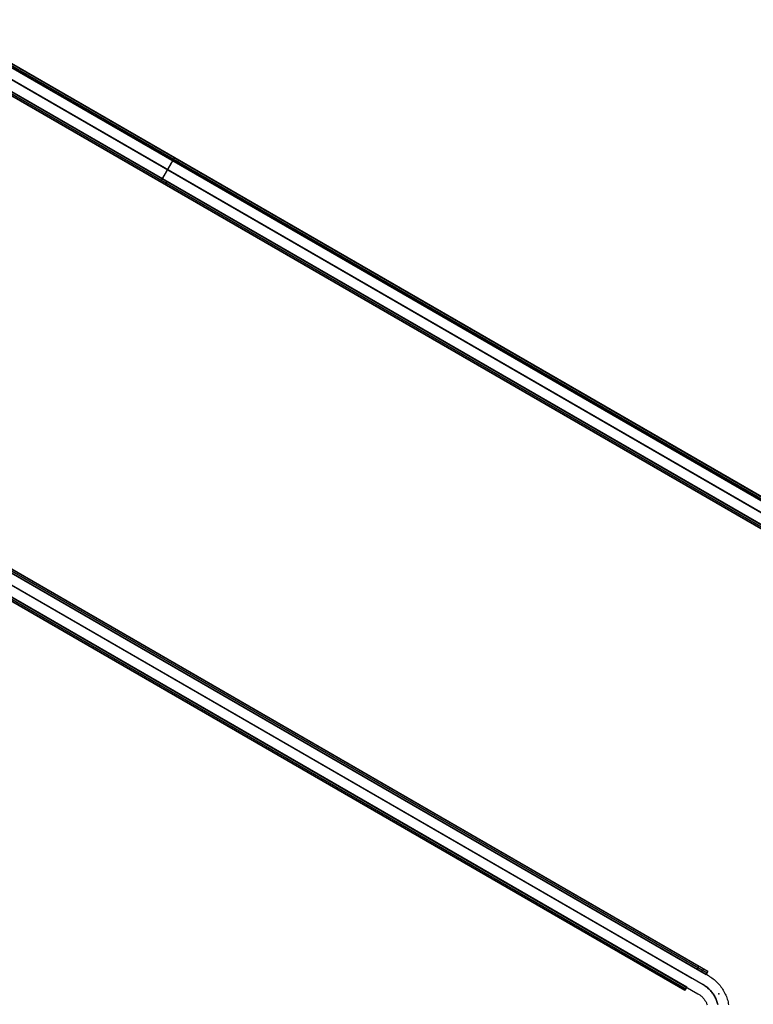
# Model space of a CAD drawing. Header units: millimetres. Extents: x -356 to 356, y -410 to 410.
# Tile 124 of 126: x 121 to 227, y 126 to 268. Entities that reach past the tile are written whole.
import ezdxf

# ---------------------------------------------------------------- set-up
doc = ezdxf.new("R2010")
doc.units = ezdxf.units.MM
doc.header["$MEASUREMENT"] = 0
doc.layers.add('1', color=7, linetype='Continuous')

msp = doc.modelspace()

# ---------------------------------------------------------------- linework, layer by layer
at = {"layer": '1', "color": 252}
for points in [[(282.2500000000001, 165.5551896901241), (2.250000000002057, 327.2132650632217)], [(282.2500000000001, 165.5551896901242), (2.25000000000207, 327.2132650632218)], [(283.0000000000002, 166.8542277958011), (3.000000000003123, 328.5123031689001)], [(3.779422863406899, 328.062303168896), (283.50562828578, 166.562303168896)], [(283.50562828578, 166.562303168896), (3.779422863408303, 328.0623031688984)], [(3.904422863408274, 328.2788095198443), (283.6306282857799, 166.7788095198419)], [(283.75562828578, 166.995315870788), (4.029422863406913, 328.495315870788)], [(283.75562828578, 166.995315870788), (4.029422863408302, 328.4953158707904)], [(5.078460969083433, 327.3123031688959), (282.2065901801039, 167.3123031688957)], [(5.328460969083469, 327.745315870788), (282.4565901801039, 167.7453158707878)], [(281.5, 164.2561515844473), (1.50000000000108, 325.9142269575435)], [(4.328460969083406, 326.0132650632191), (281.456590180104, 166.0132650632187)], [(4.328460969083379, 326.0132650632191), (281.4565901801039, 166.0132650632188)], [(3.453460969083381, 324.4977206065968), (280.5815901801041, 164.4977206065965)], [(3.57846096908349, 324.714226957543), (280.7065901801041, 164.7142269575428)], [(3.578460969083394, 324.7142269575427), (280.7065901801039, 164.7142269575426)], [(3.578460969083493, 324.714226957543), (280.7065901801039, 164.7142269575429)], [(280.456590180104, 164.2812142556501), (3.328460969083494, 324.281214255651)], [(3.32846096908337, 324.2812142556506), (280.4565901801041, 164.2812142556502)], [(3.328460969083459, 324.281214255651), (280.4565901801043, 164.2812142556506)], [(2.529611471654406, 256.3535343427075), (219.901987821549, 130.8535343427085)], [(220.026987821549, 131.070040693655), (2.65461147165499, 256.570040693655)], [(220.026987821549, 131.070040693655), (2.654611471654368, 256.5700406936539)], [(2.404611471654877, 256.137027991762), (219.7769878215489, 130.6370279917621)], [(219.776987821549, 130.637027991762), (2.404611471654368, 256.1370279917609)], [(3.087624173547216, 255.7426904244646), (220.0876241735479, 130.4576820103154)], [(3.703649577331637, 255.3870279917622), (218.4779497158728, 131.3870279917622)], [(3.953649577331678, 255.8200406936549), (218.7279497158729, 131.8200406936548)], [(2.337624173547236, 254.443652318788), (219.3376241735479, 129.1586439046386)], [(2.337624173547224, 254.4436523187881), (219.3376241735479, 129.1586439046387)], [(2.953649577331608, 254.0879898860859), (217.7279497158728, 130.0879898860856)], [(2.953649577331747, 254.0879898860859), (217.727949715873, 130.0879898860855)], [(1.587624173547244, 253.1446142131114), (218.587624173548, 127.8596057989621)], [(216.7279497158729, 128.3559390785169), (1.95364957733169, 252.355939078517)], [(216.7279497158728, 128.3559390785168), (1.953649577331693, 252.355939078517)], [(1.953649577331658, 252.355939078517), (216.7279497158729, 128.3559390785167)], [(2.078649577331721, 252.5724454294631), (216.8529497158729, 128.5724454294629)], [(2.20364957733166, 252.788951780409), (216.9779497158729, 128.788951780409)], [(216.9779497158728, 128.7889517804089), (2.203649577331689, 252.7889517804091)], [(2.203649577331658, 252.788951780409), (216.9779497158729, 128.7889517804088)], [(143.6425255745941, 247.3123031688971), (143.8925255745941, 247.7453158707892)], [(142.142525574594, 244.714226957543), (141.8925255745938, 244.2812142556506)], [(218.7279497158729, 131.8200406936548), (218.4779497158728, 131.3870279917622)], [(219.377468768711, 131.445040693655), (219.1274687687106, 131.0120279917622)], [(219.7769878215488, 130.6370279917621), (220.026987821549, 131.070040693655)], [(220.026987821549, 131.070040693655), (219.7769878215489, 130.6370279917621)], [(220.026987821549, 131.070040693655), (219.7769878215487, 130.6370279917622)], [(220.0876241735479, 130.4576820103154), (220.2614082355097, 130.3533951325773), (220.4315709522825, 130.2432983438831), (220.5979181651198, 130.1275172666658), (220.7602600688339, 130.0061840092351), (220.9184114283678, 129.8794370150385), (221.0721917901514, 129.7474209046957), (221.2214256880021, 129.6102863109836), (221.3659428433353, 129.4681897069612), (221.5055783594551, 129.3212932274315), (221.6401729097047, 129.1697644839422), (221.7695729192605, 129.0137763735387), (221.8936307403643, 128.8535068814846), (222.0122048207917, 128.6891388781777), (222.1251598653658, 128.5208599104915), (222.2323669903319, 128.3488619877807), (222.3337038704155, 128.1733413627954), (222.4290548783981, 127.9944983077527), (222.51831121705, 127.8125368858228), (222.6013710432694, 127.6276647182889), (222.6781395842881, 127.4400927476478), (222.7485292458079, 127.2500349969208), (222.8124597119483, 127.0577083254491), (222.8698580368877, 126.8633321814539), (222.920658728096, 126.6671283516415), (222.964803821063, 126.4693207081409), (223.0022429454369, 126.2701349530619)], [(219.337624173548, 129.158643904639), (219.4679622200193, 129.0804287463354), (219.595584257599, 128.9978561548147), (219.7203446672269, 128.9110203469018), (219.8421010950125, 128.8200204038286), (219.9607146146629, 128.7249601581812), (220.0760498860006, 128.6259480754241), (220.1879753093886, 128.5230971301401), (220.2963631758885, 128.4165246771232), (220.4010898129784, 128.3063523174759), (220.5020357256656, 128.192705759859), (220.5990857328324, 128.0757146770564), (220.6921290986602, 127.9555125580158), (220.7810596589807, 127.8322365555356), (220.8657759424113, 127.7060273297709), (220.9461812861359, 127.5770288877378), (221.0221839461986, 127.4453884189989), (221.0936972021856, 127.3112561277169), (221.1606394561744, 127.1747850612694), (221.222934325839, 127.0361309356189), (221.280510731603, 126.8954519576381), (221.3333029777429, 126.7529086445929), (221.3812508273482, 126.6086636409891), (221.4242995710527, 126.4628815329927), (221.462400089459, 126.3157286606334)], [(219.337624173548, 129.158643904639), (219.4679622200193, 129.0804287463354), (219.595584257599, 128.9978561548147), (219.7203446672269, 128.9110203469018), (219.8421010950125, 128.8200204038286), (219.9607146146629, 128.7249601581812), (220.0760498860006, 128.6259480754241), (220.1879753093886, 128.5230971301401), (220.2963631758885, 128.4165246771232), (220.4010898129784, 128.3063523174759), (220.5020357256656, 128.192705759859), (220.5990857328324, 128.0757146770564), (220.6921290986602, 127.9555125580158), (220.7810596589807, 127.8322365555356), (220.8657759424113, 127.7060273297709), (220.9461812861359, 127.5770288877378), (221.0221839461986, 127.4453884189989), (221.0936972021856, 127.3112561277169), (221.1606394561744, 127.1747850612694), (221.222934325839, 127.0361309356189), (221.280510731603, 126.8954519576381), (221.3333029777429, 126.7529086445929), (221.3812508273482, 126.6086636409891), (221.4242995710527, 126.4628815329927), (221.462400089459, 126.3157286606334)], [(216.9779497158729, 128.788951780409), (216.7279497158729, 128.3559390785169)], [(216.727949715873, 128.3559390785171), (216.9779497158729, 128.7889517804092)], [(218.587624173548, 127.8596057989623), (218.6745162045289, 127.8074623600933), (218.7595975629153, 127.7524139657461), (218.8427711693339, 127.6945234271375), (218.923942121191, 127.6338567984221), (219.003017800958, 127.5704833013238), (219.0799079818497, 127.5044752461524), (219.154524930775, 127.4359079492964), (219.2267835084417, 127.3648596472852), (219.2966012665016, 127.2914114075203), (219.3638985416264, 127.2156470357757), (219.4285985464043, 127.1376529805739), (219.4906274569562, 127.0575182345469), (219.5499144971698, 126.9753342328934), (219.6063920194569, 126.8911947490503), (219.6599955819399, 126.8051957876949), (219.7106640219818, 126.7174354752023), (219.758339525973, 126.6280139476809), (219.802967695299, 126.5370332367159), (219.8444976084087, 126.444597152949), (219.882881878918, 126.3508111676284), (219.9180767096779, 126.2557822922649)]]:
    msp.add_lwpolyline(points, dxfattribs=at)
at = {"layer": '1', "color": 252, "extrusion": (0.8660254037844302, -0.5000000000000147, 0)}
msp.add_lwpolyline([(282.9999999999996, -405.6), (283.0009036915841, -405.5479398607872), (283.0036136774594, -405.4959424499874), (283.0081266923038, -405.4440704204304), (283.0144372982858, -405.392386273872), (283.0225378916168, -405.340952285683), (283.0324187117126, -405.2898304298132), (283.0440678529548, -405.2390823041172), (283.0574712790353, -405.1887690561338), (283.0726128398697, -405.138951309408), (283.0894742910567, -405.0896890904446), (283.1080353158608, -405.0410417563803), (283.1282735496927, -404.9930679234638), (283.150164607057, -404.9458253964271), (283.1736821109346, -404.8993710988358), (283.1987977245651, -404.8537610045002), (283.2254811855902, -404.8090500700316), (283.2537003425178, -404.7652921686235), (283.2834211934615, -404.7225400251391), (283.314607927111, -404.6808451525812), (283.3472229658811, -404.640257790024), (283.3812270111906, -404.6008268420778), (283.4165790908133, -404.562599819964), (283.4532366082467, -404.5256227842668), (283.4911553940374, -404.4899402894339), (283.5302897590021, -404.4555953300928), (283.5705925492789, -404.4226292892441), (283.6120152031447, -404.3910818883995), (283.654507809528, -404.3609911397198), (283.6980191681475, -404.3323933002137), (283.7424968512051, -404.3053228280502), (283.7878872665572, -404.2798123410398), (283.8341357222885, -404.2558925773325), (283.8811864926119, -404.2335923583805), (283.9289828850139, -404.2129385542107), (283.9774673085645, -404.1939560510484), (284.0265813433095, -404.1766677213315), (284.0762658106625, -404.1610943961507), (284.1264608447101, -404.1472548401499), (284.1771059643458, -404.1351657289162), (284.2281401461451, -404.1248416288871), (284.2795018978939, -404.1162949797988), (284.3311293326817, -404.1095360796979), (284.3829602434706, -404.1045730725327), (284.4349321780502, -404.10141193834), (284.4869825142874, -404.1000564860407), (284.5390485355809, -404.1005083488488), (284.5910675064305, -404.1027669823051), (284.6429767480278, -404.1068296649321), (284.6947137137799, -404.1126915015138), (284.7462160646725, -404.1203454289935), (284.7974217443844, -404.1297822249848), (284.8482690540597, -404.1409905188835), (284.8986967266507, -404.1539568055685), (284.9486440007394, -404.1686654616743), (284.9980506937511, -404.1850987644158), (285.0468572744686, -404.2032369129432), (285.0950049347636, -404.2230580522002), (285.1424356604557, -404.2445382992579), (285.1890923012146, -404.2676517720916), (285.2349186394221, -404.2923706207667), (285.27985945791, -404.318665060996), (285.3238606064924, -404.346503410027), (285.3668690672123, -404.3758521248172), (285.4088330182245, -404.4066758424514), (285.4497018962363, -404.4389374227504), (285.489426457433, -404.4725979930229), (285.5279588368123, -404.5076169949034), (285.5652526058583, -404.5439522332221), (285.601262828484, -404.581559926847), (285.6359461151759, -404.6203947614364), (285.6692606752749, -404.6604099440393), (285.7011663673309, -404.7015572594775), (285.73162474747, -404.7437871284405), (285.7605991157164, -404.7870486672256), (285.7880545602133, -404.8312897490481), (285.8139579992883, -404.87645706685), (285.8382782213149, -404.9224961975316), (285.8609859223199, -404.9693516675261), (285.8820537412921, -405.0169670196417), (285.9014562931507, -405.0652848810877), (285.9191701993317, -405.1142470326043), (285.9351741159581, -405.1637944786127), (285.9494487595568, -405.2138675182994), (285.961976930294, -405.2644058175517), (285.9727435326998, -405.3153484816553), (285.9817355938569, -405.3666341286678), (285.9889422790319, -405.4182009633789), (285.9943549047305, -405.4699868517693), (285.9979669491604, -405.521929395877), (285.9997740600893, -405.5739660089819), (285.9997740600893, -405.6260339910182), (285.9979669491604, -405.6780706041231), (285.9943549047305, -405.7300131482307), (285.9889422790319, -405.7817990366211), (285.9817355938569, -405.8333658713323), (285.9727435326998, -405.8846515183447), (285.961976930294, -405.9355941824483), (285.9494487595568, -405.9861324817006), (285.9351741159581, -406.0362055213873), (285.9191701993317, -406.0857529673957), (285.9014562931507, -406.1347151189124), (285.8820537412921, -406.1830329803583), (285.8609859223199, -406.2306483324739), (285.8382782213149, -406.2775038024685), (285.8139579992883, -406.32354293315), (285.7880545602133, -406.3687102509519), (285.7605991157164, -406.4129513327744), (285.73162474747, -406.4562128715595), (285.7011663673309, -406.4984427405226), (285.6692606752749, -406.5395900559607), (285.6359461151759, -406.5796052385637), (285.601262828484, -406.6184400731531), (285.5652526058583, -406.6560477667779), (285.5279588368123, -406.6923830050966), (285.489426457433, -406.7274020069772), (285.4497018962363, -406.7610625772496), (285.4088330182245, -406.7933241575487), (285.3668690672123, -406.8241478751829), (285.3238606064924, -406.8534965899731), (285.27985945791, -406.881334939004), (285.2349186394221, -406.9076293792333), (285.1890923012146, -406.9323482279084), (285.1424356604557, -406.9554617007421), (285.0950049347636, -406.9769419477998), (285.0468572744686, -406.9967630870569), (284.9980506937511, -407.0149012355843), (284.9486440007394, -407.0313345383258), (284.8986967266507, -407.0460431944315), (284.8482690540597, -407.0590094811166), (284.7974217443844, -407.0702177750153), (284.7462160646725, -407.0796545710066), (284.6947137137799, -407.0873084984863), (284.6429767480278, -407.0931703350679), (284.5910675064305, -407.0972330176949), (284.5390485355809, -407.0994916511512), (284.4869825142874, -407.0999435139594), (284.4349321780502, -407.09858806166), (284.3829602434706, -407.0954269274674), (284.3311293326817, -407.0904639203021), (284.2795018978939, -407.0837050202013), (284.2281401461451, -407.075158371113), (284.1771059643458, -407.0648342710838), (284.1264608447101, -407.0527451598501), (284.0762658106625, -407.0389056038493), (284.0265813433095, -407.0233322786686), (283.9774673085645, -407.0060439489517), (283.9289828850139, -406.9870614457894), (283.8811864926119, -406.9664076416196), (283.8341357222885, -406.9441074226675), (283.7878872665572, -406.9201876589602), (283.7424968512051, -406.8946771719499), (283.6980191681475, -406.8676066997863), (283.654507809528, -406.8390088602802), (283.6120152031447, -406.8089181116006), (283.5705925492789, -406.777370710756), (283.5302897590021, -406.7444046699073), (283.4911553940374, -406.7100597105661), (283.4532366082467, -406.6743772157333), (283.4165790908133, -406.637400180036), (283.3812270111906, -406.5991731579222), (283.3472229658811, -406.5597422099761), (283.314607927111, -406.5191548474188), (283.2834211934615, -406.4774599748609), (283.2537003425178, -406.4347078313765), (283.2254811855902, -406.3909499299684), (283.1987977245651, -406.3462389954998), (283.1736821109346, -406.3006289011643), (283.150164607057, -406.2541746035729), (283.1282735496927, -406.2069320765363), (283.1080353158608, -406.1589582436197), (283.0894742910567, -406.1103109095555), (283.0726128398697, -406.061048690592), (283.0574712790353, -406.0112309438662), (283.0440678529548, -405.9609176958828), (283.0324187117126, -405.9101695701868), (283.0225378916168, -405.8590477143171), (283.0144372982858, -405.8076137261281), (283.0081266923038, -405.7559295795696), (283.0036136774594, -405.7040575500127), (283.0009036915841, -405.6520601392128), (282.9999999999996, -405.6)], dxfattribs=at)
at = {"layer": '1', "color": 252, "extrusion": (0.866025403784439, -0.4999999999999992, 0)}
msp.add_lwpolyline([(286.499999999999, -405.6), (286.4988082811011, -405.5309677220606), (286.4952345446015, -405.4620177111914), (286.4892830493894, -405.3932321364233), (286.4809608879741, -405.3246929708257), (286.4702779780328, -405.2564818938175), (286.4572470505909, -405.1886801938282), (286.4418836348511, -405.1213686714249), (286.4242060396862, -405.0546275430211), (286.4042353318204, -404.9885363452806), (286.3819953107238, -404.9231738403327), (286.3575124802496, -404.8586179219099), (286.3308160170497, -404.7949455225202), (286.3019377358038, -404.732232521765), (286.2709120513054, -404.6705536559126), (286.237775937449, -404.6099824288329), (286.2025688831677, -404.5505910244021), (286.1653328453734, -404.492450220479), (286.126112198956, -404.4356293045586), (286.0849536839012, -404.3801959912), (286.0419063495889, -404.3262163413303), (285.9970214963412, -404.2737546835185), (285.9503526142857, -404.2228735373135), (285.9019553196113, -404.1736335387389), (285.8518872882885, -404.1260933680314), (285.8002081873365, -404.080309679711), (285.7469796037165, -404.036337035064), (285.6922649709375, -403.9942278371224), (285.6361294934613, -403.9540322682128), (285.5786400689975, -403.9157982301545), (285.5198652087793, -403.8795712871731), (285.4598749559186, -403.8453946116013), (285.3987408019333, -403.813308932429), (285.3365356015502, -403.7833524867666), (285.2733334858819, -403.7555609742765), (285.2092097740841, -403.7299675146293), (285.144240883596, -403.7066026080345), (285.0785042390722, -403.6854940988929), (285.0120781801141, -403.6666671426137), (284.9450418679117, -403.6501441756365), (284.8774751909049, -403.6359448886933), (284.8094586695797, -403.6240862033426), (284.7410733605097, -403.6145822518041), (284.6724007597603, -403.6074443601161), (284.6035227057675, -403.6026810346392), (284.5345212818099, -403.6002979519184), (284.4654787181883, -403.6002979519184), (284.3964772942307, -403.6026810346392), (284.3275992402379, -403.6074443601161), (284.2589266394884, -403.6145822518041), (284.1905413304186, -403.6240862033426), (284.1225248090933, -403.6359448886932), (284.0549581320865, -403.6501441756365), (283.987921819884, -403.6666671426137), (283.921495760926, -403.6854940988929), (283.8557591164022, -403.7066026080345), (283.7907902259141, -403.7299675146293), (283.7266665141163, -403.7555609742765), (283.663464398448, -403.7833524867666), (283.6012591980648, -403.813308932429), (283.5401250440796, -403.8453946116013), (283.4801347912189, -403.8795712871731), (283.4213599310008, -403.9157982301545), (283.3638705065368, -403.9540322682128), (283.3077350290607, -403.9942278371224), (283.2530203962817, -404.036337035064), (283.1997918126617, -404.080309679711), (283.1481127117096, -404.1260933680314), (283.0980446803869, -404.1736335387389), (283.0496473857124, -404.2228735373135), (283.0029785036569, -404.2737546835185), (282.9580936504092, -404.3262163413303), (282.915046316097, -404.3801959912), (282.8738878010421, -404.4356293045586), (282.8346671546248, -404.492450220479), (282.7974311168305, -404.5505910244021), (282.7622240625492, -404.6099824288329), (282.7290879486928, -404.6705536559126), (282.6980622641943, -404.732232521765), (282.6691839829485, -404.7949455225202), (282.6424875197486, -404.8586179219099), (282.6180046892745, -404.9231738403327), (282.5957646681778, -404.9885363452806), (282.575793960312, -405.0546275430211), (282.5581163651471, -405.1213686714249), (282.5427529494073, -405.1886801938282), (282.5297220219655, -405.2564818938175), (282.5190391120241, -405.3246929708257), (282.5107169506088, -405.3932321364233), (282.5047654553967, -405.4620177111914), (282.5011917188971, -405.5309677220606), (282.4999999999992, -405.6)], dxfattribs=at)
at = {"layer": '1', "color": 252, "extrusion": (0.8660254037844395, -0.4999999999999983, 0)}
msp.add_lwpolyline([(285.9999999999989, -405.6000000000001), (285.9991062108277, -405.5482257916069), (285.9964259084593, -405.4965132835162), (285.9919622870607, -405.4449241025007), (285.9857206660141, -405.3935197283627), (285.977708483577, -405.3423614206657), (285.9679352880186, -405.2915101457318), (285.9564127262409, -405.2410265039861), (285.9431545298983, -405.1909706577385), (285.928176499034, -405.1414022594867), (285.9114964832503, -405.0923803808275), (285.8931343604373, -405.0439634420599), (285.8731120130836, -404.9962091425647), (285.8514533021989, -404.9491743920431), (285.8281840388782, -404.9029152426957), (285.8033319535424, -404.8574868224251), (285.7769266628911, -404.812943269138), (285.7489996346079, -404.7693376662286), (285.7195841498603, -404.7267219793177), (285.6887152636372, -404.6851469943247), (285.6564297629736, -404.6446622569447), (285.6227661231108, -404.6053160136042), (285.5877644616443, -404.5671551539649), (285.5514664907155, -404.5302251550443), (285.5139154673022, -404.4945700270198), (285.4751561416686, -404.4602322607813), (285.4352347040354, -404.4272527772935), (285.394198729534, -404.3956708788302), (285.3520971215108, -404.3655242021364), (285.3089800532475, -404.3368486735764), (285.2648989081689, -404.3096784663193), (285.2199062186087, -404.2840459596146), (285.1740556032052, -404.2599817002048), (285.127401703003, -404.2375143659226), (285.0800001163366, -404.2166707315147), (285.0319073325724, -404.1974756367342), (284.9831806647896, -404.1799519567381), (284.9338781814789, -404.1641205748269), (284.8840586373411, -404.1500003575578), (284.8337814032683, -404.1376081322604), (284.7831063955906, -404.1269586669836), (284.7320940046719, -404.1180646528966), (284.6808050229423, -404.110936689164), (284.6293005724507, -404.1055832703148), (284.5776420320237, -404.1020107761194), (284.5258909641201, -404.1002234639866), (284.4741090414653, -404.1002234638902), (284.4223579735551, -404.1020107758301), (284.3706994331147, -404.1055832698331), (284.3191949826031, -404.1109366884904), (284.2679060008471, -404.118064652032), (284.2168936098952, -404.126958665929), (284.1662186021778, -404.1376081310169), (284.1159413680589, -404.1500003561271), (284.0661218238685, -404.1641205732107), (284.0168193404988, -404.1799519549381), (283.9680926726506, -404.1974756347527), (283.919999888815, -404.2166707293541), (283.8725983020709, -404.2375143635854), (283.825944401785, -404.2599816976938), (283.7800937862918, -404.2840459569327), (283.7351010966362, -404.3096784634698), (283.6910199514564, -404.3368486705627), (283.6479028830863, -404.3655241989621), (283.6058012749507, -404.395670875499), (283.5647653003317, -404.4272527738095), (283.5248438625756, -404.4602322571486), (283.4860845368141, -404.4945700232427), (283.448533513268, -404.5302251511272), (283.4122355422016, -404.5671551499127), (283.377233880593, -404.6053160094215), (283.3435702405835, -404.6446622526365), (283.3112847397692, -404.6851469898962), (283.2804158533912, -404.7267219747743), (283.2510003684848, -404.7693376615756), (283.2230733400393, -404.812943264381), (283.1966680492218, -404.8574868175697), (283.1718159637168, -404.9029152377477), (283.1485467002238, -404.9491743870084), (283.1268879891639, -404.9962091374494), (283.1068656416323, -405.0439634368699), (283.0885035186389, -405.0923803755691), (283.0718235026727, -405.1414022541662), (283.0568454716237, -405.1909706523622), (283.0435872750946, -405.2410264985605), (283.0320647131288, -405.2915101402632), (283.022291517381, -405.3423614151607), (283.0142793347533, -405.3935197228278), (283.0080377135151, -405.4449240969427), (283.0035740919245, -405.4965132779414), (283.0008937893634, -405.5482257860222), (282.9999999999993, -405.599999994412)], dxfattribs=at)
at = {"layer": '1', "color": 252, "extrusion": (1, 0, 0)}
for points in [[(247.3123031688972, -479.1), (247.3123031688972, -405.6)], [(247.7453158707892, -479.1), (247.7453158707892, -405.6)], [(244.2812142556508, -410.6), (244.2812142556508, -405.6)], [(244.7142269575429, -410.6), (244.7142269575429, -405.6)], [(130.6370279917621, -503.5), (130.6370279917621, -431.5000000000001)], [(130.8535343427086, -503.5), (130.8535343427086, -431.5)], [(131.070040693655, -431.5), (131.070040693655, -503.5)], [(130.087989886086, -428.5), (130.087989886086, -428)], [(128.3559390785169, -435), (128.3559390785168, -430)], [(128.7889517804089, -430), (128.788951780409, -435)]]:
    msp.add_lwpolyline(points, dxfattribs=at)
at = {"layer": '1', "color": 252, "extrusion": (0.866025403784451, -0.4999999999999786, 0)}
msp.add_lwpolyline([(219.5234788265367, -430), (219.5239715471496, -429.9556081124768), (219.5254672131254, -429.9108395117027), (219.5279914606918, -429.8657235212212), (219.5315690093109, -429.8202911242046), (219.5362235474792, -429.7745749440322), (219.5419776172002, -429.728609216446), (219.5488524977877, -429.6824297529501), (219.5568680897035, -429.6360738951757), (219.5660427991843, -429.5895804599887), (219.5763934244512, -429.5429896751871), (219.5879350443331, -429.4963431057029), (219.6006809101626, -429.4496835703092), (219.6146423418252, -429.4030550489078), (219.6298286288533, -429.3565025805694), (219.6462469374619, -429.3100721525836), (219.6639022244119, -429.2638105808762), (219.6827971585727, -429.2177653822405), (219.7029320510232, -429.1719846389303), (219.7243047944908, -429.1265168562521), (219.7469108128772, -429.081410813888), (219.7707430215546, -429.0367154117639), (219.7957917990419, -428.9924795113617), (219.8220449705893, -428.9487517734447), (219.8494878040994, -428.9055804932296), (219.8781030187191, -428.8630134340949), (219.9078708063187, -428.8210976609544), (219.9387688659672, -428.7798793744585), (219.9707724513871, -428.7394037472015), (220.0038544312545, -428.6997147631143), (220.0379853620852, -428.6608550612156), (220.0731335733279, -428.6228657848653), (220.1092652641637, -428.5857864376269), (220.1463446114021, -428.5496547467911), (220.1843338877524, -428.5145065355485), (220.2231935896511, -428.4803756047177), (220.2628825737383, -428.4472936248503), (220.3033582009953, -428.4152900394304), (220.3445764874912, -428.3843919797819), (220.3864922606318, -428.3546241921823), (220.4290593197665, -428.3260089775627), (220.4722305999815, -428.2985661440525), (220.5159583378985, -428.2723129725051), (220.5601942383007, -428.2472641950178), (220.6048896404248, -428.2234319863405), (220.649995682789, -428.2008259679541), (220.6954634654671, -428.1794532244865), (220.7412442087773, -428.1593183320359), (220.7872894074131, -428.1404233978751), (220.8335509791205, -428.1227681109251), (220.8799814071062, -428.1063498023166), (220.9265338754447, -428.0911635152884), (220.973162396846, -428.0772020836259), (221.0198219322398, -428.0644562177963), (221.0664685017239, -428.0529145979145), (221.1130592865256, -428.0425639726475), (221.1595527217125, -428.0333892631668), (221.205908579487, -428.025373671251), (221.2520880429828, -428.0184987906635), (221.2980537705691, -428.0127447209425), (221.3437699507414, -428.0080901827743), (221.389202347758, -428.004512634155), (221.4343183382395, -428.0019883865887), (221.4790869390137, -428.0004927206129), (221.5234788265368, -428), (221.5678707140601, -428.0004927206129), (221.6126393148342, -428.0019883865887), (221.6577553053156, -428.004512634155), (221.7031877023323, -428.0080901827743), (221.7489038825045, -428.0127447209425), (221.7948696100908, -428.0184987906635), (221.8410490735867, -428.025373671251), (221.8874049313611, -428.0333892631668), (221.933898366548, -428.0425639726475), (221.9804891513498, -428.0529145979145), (222.027135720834, -428.0644562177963), (222.0737952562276, -428.0772020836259), (222.120423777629, -428.0911635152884), (222.1669762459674, -428.1063498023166), (222.2134066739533, -428.1227681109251), (222.2596682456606, -428.1404233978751), (222.3057134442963, -428.1593183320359), (222.3514941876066, -428.1794532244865), (222.3969619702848, -428.2008259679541), (222.4420680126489, -428.2234319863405), (222.4867634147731, -428.2472641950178), (222.5309993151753, -428.2723129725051), (222.5747270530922, -428.2985661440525), (222.6178983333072, -428.3260089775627), (222.6604653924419, -428.3546241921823), (222.7023811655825, -428.3843919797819), (222.7435994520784, -428.4152900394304), (222.7840750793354, -428.4472936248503), (222.8237640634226, -428.4803756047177), (222.8626237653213, -428.5145065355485), (222.9006130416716, -428.5496547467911), (222.93769238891, -428.5857864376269), (222.9738240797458, -428.6228657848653), (223.0089722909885, -428.6608550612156), (223.0431032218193, -428.6997147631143), (223.0761852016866, -428.7394037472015), (223.1081887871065, -428.7798793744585), (223.1390868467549, -428.8210976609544), (223.1688546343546, -428.8630134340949), (223.1974698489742, -428.9055804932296), (223.2249126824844, -428.9487517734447), (223.2511658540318, -428.9924795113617), (223.2762146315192, -429.0367154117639), (223.3000468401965, -429.081410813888), (223.3226528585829, -429.1265168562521), (223.3440256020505, -429.1719846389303), (223.3641604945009, -429.2177653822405), (223.3830554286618, -429.2638105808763), (223.4007107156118, -429.3100721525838), (223.4171290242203, -429.3565025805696), (223.4323153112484, -429.403055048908), (223.446276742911, -429.4496835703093), (223.4590226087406, -429.496343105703), (223.4705642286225, -429.5429896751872), (223.4809148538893, -429.5895804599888), (223.4900895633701, -429.6360738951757), (223.4981051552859, -429.6824297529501), (223.5049800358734, -429.728609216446), (223.5107341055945, -429.7745749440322), (223.5153886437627, -429.8202911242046), (223.5189661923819, -429.8657235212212), (223.5214904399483, -429.9108395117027), (223.5229861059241, -429.9556081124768), (223.523478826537, -430.0000000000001)], dxfattribs=at)
at = {"layer": '1', "color": 252, "extrusion": (0.23145502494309, 0.9354143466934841, -0.2672612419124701)}
msp.add_lwpolyline([(-180.6626144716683, -366.1182995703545), (-182.1037678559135, -367.6749231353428)], dxfattribs=at)
at = {"layer": '1', "color": 252, "extrusion": (0.8660254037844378, -0.5000000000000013, 0)}
msp.add_lwpolyline([(223.0234788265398, -430.0000000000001), (223.0231092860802, -429.9667060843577), (223.0219875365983, -429.9331296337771), (223.0200943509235, -429.899292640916), (223.0174111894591, -429.8652183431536), (223.0139202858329, -429.8309312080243), (223.0096047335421, -429.7964569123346), (223.0044485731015, -429.7618223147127), (222.9984368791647, -429.7270554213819), (222.9915558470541, -429.6921853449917), (222.983792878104, -429.6572422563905), (222.9751366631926, -429.6222573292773), (222.9655772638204, -429.5872626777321), (222.9551061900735, -429.5522912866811), (222.9437164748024, -429.5173769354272), (222.931402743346, -429.4825541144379), (222.9181612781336, -429.4478579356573), (222.9039900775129, -429.4133240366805), (222.8888889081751, -429.3789884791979), (222.8728593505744, -429.3448876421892), (222.8559048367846, -429.3110581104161), (222.8380306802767, -429.277536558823), (222.8192440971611, -429.2443596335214), (222.7995542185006, -429.2115638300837), (222.7789720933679, -429.1791853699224), (222.7575106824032, -429.1472600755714), (222.7351848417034, -429.1158232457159), (222.7120112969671, -429.0849095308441), (222.6880086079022, -429.0545528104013), (222.6631971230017, -429.0247860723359), (222.6375989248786, -428.9956412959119), (222.6112377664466, -428.9671493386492), (222.5841389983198, -428.9393398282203), (222.556329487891, -428.9122410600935), (222.5278375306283, -428.8858799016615), (222.4986927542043, -428.8602817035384), (222.4689260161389, -428.8354702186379), (222.4385692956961, -428.811467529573), (222.4076555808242, -428.7882939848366), (222.3762187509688, -428.7659681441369), (222.3442934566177, -428.7445067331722), (222.3119149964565, -428.7239246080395), (222.2791191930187, -428.704234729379), (222.2459422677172, -428.6854481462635), (222.2124207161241, -428.6675739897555), (222.1785911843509, -428.6506194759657), (222.1444903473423, -428.634589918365), (222.1101547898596, -428.6194887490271), (222.0756208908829, -428.6053175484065), (222.0409247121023, -428.592076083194), (222.0061018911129, -428.5797623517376), (221.9711875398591, -428.5683726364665), (221.9362161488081, -428.5579015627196), (221.9012214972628, -428.5483421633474), (221.8662365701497, -428.539685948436), (221.8312934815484, -428.5319229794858), (221.7964234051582, -428.5250419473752), (221.7616565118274, -428.5190302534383), (221.7270219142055, -428.5138740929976), (221.6925476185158, -428.5095585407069), (221.6582604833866, -428.5060676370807), (221.6241861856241, -428.5033844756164), (221.590349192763, -428.5014912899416), (221.5567727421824, -428.5003695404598), (221.52347882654, -428.5000000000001), (221.4901849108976, -428.5003695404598), (221.456608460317, -428.5014912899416), (221.4227714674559, -428.5033844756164), (221.3886971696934, -428.5060676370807), (221.3544100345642, -428.5095585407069), (221.3199357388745, -428.5138740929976), (221.2853011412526, -428.5190302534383), (221.2505342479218, -428.5250419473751), (221.2156641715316, -428.5319229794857), (221.1807210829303, -428.5396859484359), (221.1457361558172, -428.5483421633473), (221.1107415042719, -428.5579015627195), (221.0757701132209, -428.5683726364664), (221.0408557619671, -428.5797623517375), (221.0060329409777, -428.5920760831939), (220.9713367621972, -428.6053175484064), (220.9368028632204, -428.619488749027), (220.9024673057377, -428.634589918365), (220.8683664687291, -428.6506194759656), (220.834536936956, -428.6675739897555), (220.8010153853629, -428.6854481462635), (220.7678384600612, -428.7042347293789), (220.7350426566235, -428.7239246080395), (220.7026641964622, -428.744506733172), (220.6707389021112, -428.7659681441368), (220.6393020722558, -428.7882939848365), (220.6083883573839, -428.8114675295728), (220.5780316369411, -428.8354702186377), (220.5482648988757, -428.8602817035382), (220.5191201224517, -428.8858799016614), (220.490628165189, -428.9122410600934), (220.4628186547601, -428.9393398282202), (220.4357198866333, -428.967149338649), (220.4093587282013, -428.9956412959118), (220.3837605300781, -429.0247860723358), (220.3589490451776, -429.0545528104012), (220.3349463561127, -429.0849095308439), (220.3117728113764, -429.1158232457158), (220.2894469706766, -429.1472600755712), (220.2679855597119, -429.1791853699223), (220.2474034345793, -429.2115638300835), (220.2277135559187, -429.2443596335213), (220.2089269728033, -429.2775365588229), (220.1910528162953, -429.311058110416), (220.1740983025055, -429.3448876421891), (220.1580687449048, -429.3789884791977), (220.1429675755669, -429.4133240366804), (220.1287963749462, -429.4478579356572), (220.1155549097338, -429.4825541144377), (220.1032411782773, -429.5173769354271), (220.0918514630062, -429.5522912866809), (220.0813803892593, -429.5872626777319), (220.0718209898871, -429.6222573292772), (220.0631647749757, -429.6572422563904), (220.0554018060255, -429.6921853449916), (220.0485207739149, -429.7270554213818), (220.042509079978, -429.7618223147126), (220.0373529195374, -429.7964569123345), (220.0330373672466, -429.8309312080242), (220.0295464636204, -429.8652183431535), (220.026863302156, -429.8992926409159), (220.0249701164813, -429.933129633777), (220.0238483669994, -429.9667060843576), (220.0234788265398, -430)], dxfattribs=at)
at = {"layer": '1', "color": 252, "extrusion": (0.2314550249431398, 0.9354143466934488, -0.2672612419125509)}
msp.add_lwpolyline([(-180.5239394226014, -366.2466877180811), (-181.9650928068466, -367.8033112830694)], dxfattribs=at)
at = {"layer": '1', "color": 252, "extrusion": (0.8660254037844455, -0.499999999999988, 0)}
for points in [[(223.0234788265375, -430), (223.0225850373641, -429.9482257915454), (223.0199047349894, -429.8965132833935), (223.0154411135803, -429.8449241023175), (223.0091994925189, -429.7935197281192), (223.0011873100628, -429.7423614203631), (222.9914141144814, -429.6915101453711), (222.9798915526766, -429.6410265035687), (222.9666333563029, -429.5909706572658), (222.9516553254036, -429.5414022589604), (222.9349753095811, -429.4923803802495), (222.9166131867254, -429.4439634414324), (222.8965908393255, -429.3962091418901), (222.8749321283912, -429.3491743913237), (222.8516628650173, -429.3029152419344), (222.826810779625, -429.2574868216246), (222.800405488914, -429.2129432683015), (222.7724784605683, -429.1693376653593), (222.7430629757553, -429.1267219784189), (222.7121940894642, -429.0851469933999), (222.67990858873, -429.0446622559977), (222.6462449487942, -429.0053160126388), (222.6112432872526, -428.9671551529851), (222.5749453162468, -428.9302251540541), (222.5373942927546, -428.8945700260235), (222.4986349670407, -428.8602322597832), (222.4587135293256, -428.827252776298), (222.4176775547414, -428.7956708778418), (222.3755759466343, -428.7655242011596), (222.3324588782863, -428.7368486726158), (222.2883777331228, -428.7096784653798), (222.2433850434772, -428.6840459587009), (222.1975344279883, -428.6599816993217), (222.1508805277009, -428.6375143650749), (222.1034789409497, -428.6166707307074), (222.0553861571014, -428.5974756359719), (222.0066594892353, -428.5799519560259), (221.9573570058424, -428.5641205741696), (221.9075374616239, -428.5500003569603), (221.857260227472, -428.5376081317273), (221.806585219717, -428.5269586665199), (221.755572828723, -428.518064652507), (221.7042838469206, -428.510936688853), (221.6527793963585, -428.505583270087), (221.6011208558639, -428.5020107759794), (221.5493697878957, -428.5002234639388), (221.4975878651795, -428.5002234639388), (221.4458367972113, -428.5020107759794), (221.3941782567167, -428.505583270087), (221.3426738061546, -428.510936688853), (221.2913848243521, -428.518064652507), (221.2403724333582, -428.5269586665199), (221.1896974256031, -428.5376081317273), (221.1394201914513, -428.5500003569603), (221.0896006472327, -428.5641205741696), (221.0402981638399, -428.5799519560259), (220.9915714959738, -428.5974756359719), (220.9434787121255, -428.6166707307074), (220.8960771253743, -428.6375143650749), (220.8494232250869, -428.6599816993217), (220.8035726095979, -428.6840459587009), (220.7585799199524, -428.7096784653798), (220.7144987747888, -428.7368486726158), (220.6713817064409, -428.7655242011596), (220.6292800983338, -428.7956708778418), (220.5882441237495, -428.827252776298), (220.5483226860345, -428.8602322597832), (220.5095633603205, -428.8945700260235), (220.4720123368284, -428.9302251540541), (220.4357143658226, -428.9671551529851), (220.400712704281, -429.0053160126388), (220.3670490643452, -429.0446622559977), (220.334763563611, -429.0851469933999), (220.3038946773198, -429.1267219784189), (220.2744791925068, -429.1693376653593), (220.2465521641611, -429.2129432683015), (220.2201468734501, -429.2574868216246), (220.1952947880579, -429.3029152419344), (220.172025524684, -429.3491743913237), (220.1503668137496, -429.3962091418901), (220.1303444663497, -429.4439634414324), (220.1119823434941, -429.4923803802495), (220.0953023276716, -429.5414022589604), (220.0803242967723, -429.5909706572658), (220.0670661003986, -429.6410265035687), (220.0555435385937, -429.6915101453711), (220.0457703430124, -429.7423614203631), (220.0377581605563, -429.7935197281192), (220.0315165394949, -429.8449241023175), (220.0270529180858, -429.8965132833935), (220.0243726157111, -429.9482257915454), (220.0234788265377, -430)], [(220.0234788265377, -430), (220.0243726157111, -430.0517742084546), (220.0270529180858, -430.1034867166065), (220.0315165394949, -430.1550758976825), (220.0377581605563, -430.2064802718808), (220.0457703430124, -430.2576385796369), (220.0555435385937, -430.3084898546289), (220.0670661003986, -430.3589734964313), (220.0803242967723, -430.4090293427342), (220.0953023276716, -430.4585977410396), (220.1119823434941, -430.5076196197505), (220.1303444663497, -430.5560365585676), (220.1503668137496, -430.6037908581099), (220.172025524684, -430.6508256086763), (220.1952947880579, -430.6970847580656), (220.2201468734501, -430.7425131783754), (220.2465521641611, -430.7870567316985), (220.2744791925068, -430.8306623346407), (220.3038946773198, -430.8732780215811), (220.334763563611, -430.9148530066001), (220.3670490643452, -430.9553377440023), (220.400712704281, -430.9946839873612), (220.4357143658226, -431.0328448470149), (220.4720123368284, -431.0697748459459), (220.5095633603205, -431.1054299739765), (220.5483226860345, -431.1397677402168), (220.5882441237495, -431.172747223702), (220.6292800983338, -431.2043291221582), (220.6713817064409, -431.2344757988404), (220.7144987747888, -431.2631513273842), (220.7585799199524, -431.2903215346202), (220.8035726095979, -431.3159540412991), (220.8494232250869, -431.3400183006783), (220.8960771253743, -431.3624856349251), (220.9434787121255, -431.3833292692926), (220.9915714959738, -431.4025243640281), (221.0402981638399, -431.4200480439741), (221.0896006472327, -431.4358794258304), (221.1394201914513, -431.4499996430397), (221.1896974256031, -431.4623918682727), (221.2403724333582, -431.4730413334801), (221.2913848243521, -431.481935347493), (221.3426738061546, -431.489063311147), (221.3941782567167, -431.494416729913), (221.4458367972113, -431.4979892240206), (221.4975878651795, -431.4997765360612), (221.5493697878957, -431.4997765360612), (221.6011208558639, -431.4979892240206), (221.6527793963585, -431.494416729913), (221.7042838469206, -431.489063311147), (221.755572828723, -431.481935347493), (221.806585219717, -431.4730413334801), (221.857260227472, -431.4623918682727), (221.9075374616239, -431.4499996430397), (221.9573570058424, -431.4358794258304), (222.0066594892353, -431.4200480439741), (222.0553861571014, -431.4025243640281), (222.1034789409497, -431.3833292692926), (222.1508805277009, -431.3624856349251), (222.1975344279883, -431.3400183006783), (222.2433850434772, -431.3159540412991), (222.2883777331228, -431.2903215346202), (222.3324588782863, -431.2631513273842), (222.3755759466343, -431.2344757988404), (222.4176775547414, -431.2043291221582), (222.4587135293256, -431.172747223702), (222.4986349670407, -431.1397677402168), (222.5373942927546, -431.1054299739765), (222.5749453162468, -431.0697748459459), (222.6112432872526, -431.0328448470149), (222.6462449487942, -430.9946839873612), (222.67990858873, -430.9553377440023), (222.7121940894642, -430.9148530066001), (222.7430629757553, -430.8732780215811), (222.7724784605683, -430.8306623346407), (222.800405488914, -430.7870567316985), (222.826810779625, -430.7425131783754), (222.8516628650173, -430.6970847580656), (222.8749321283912, -430.6508256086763), (222.8965908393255, -430.6037908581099), (222.9166131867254, -430.5560365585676), (222.9349753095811, -430.5076196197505), (222.9516553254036, -430.4585977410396), (222.9666333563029, -430.4090293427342), (222.9798915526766, -430.3589734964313), (222.9914141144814, -430.3084898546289), (223.0011873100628, -430.2576385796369), (223.0091994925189, -430.2064802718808), (223.0154411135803, -430.1550758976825), (223.0199047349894, -430.1034867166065), (223.0225850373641, -430.0517742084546), (223.0234788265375, -430)]]:
    msp.add_lwpolyline(points, dxfattribs=at)
at = {"layer": '1', "color": 252, "extrusion": (0.2314550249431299, 0.9354143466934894, -0.2672612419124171)}
msp.add_lwpolyline([(-182.0344303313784, -367.7391172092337), (-180.5932769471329, -366.1824936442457)], dxfattribs=at)
at = {"layer": '1', "color": 80}
msp.add_lwpolyline([(221.462400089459, 126.3157286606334), (221.4242995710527, 126.4628815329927), (221.3812508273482, 126.6086636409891), (221.3333029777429, 126.7529086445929), (221.280510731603, 126.8954519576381), (221.222934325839, 127.0361309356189), (221.1606394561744, 127.1747850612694), (221.0936972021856, 127.3112561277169), (221.0221839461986, 127.4453884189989), (220.9461812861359, 127.5770288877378), (220.8657759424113, 127.7060273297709), (220.7810596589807, 127.8322365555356), (220.6921290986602, 127.9555125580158), (220.5990857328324, 128.0757146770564), (220.5020357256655, 128.192705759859), (220.4010898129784, 128.3063523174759), (220.2963631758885, 128.4165246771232), (220.1879753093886, 128.5230971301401), (220.0760498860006, 128.6259480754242), (219.9607146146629, 128.7249601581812), (219.8421010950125, 128.8200204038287), (219.7203446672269, 128.9110203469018), (219.5955842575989, 128.9978561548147), (219.4679622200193, 129.0804287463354), (219.337624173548, 129.158643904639)], dxfattribs=at)
msp.add_point((221.587624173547, 127.859605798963, -430), dxfattribs=at)

doc.saveas('drawing.dxf')
